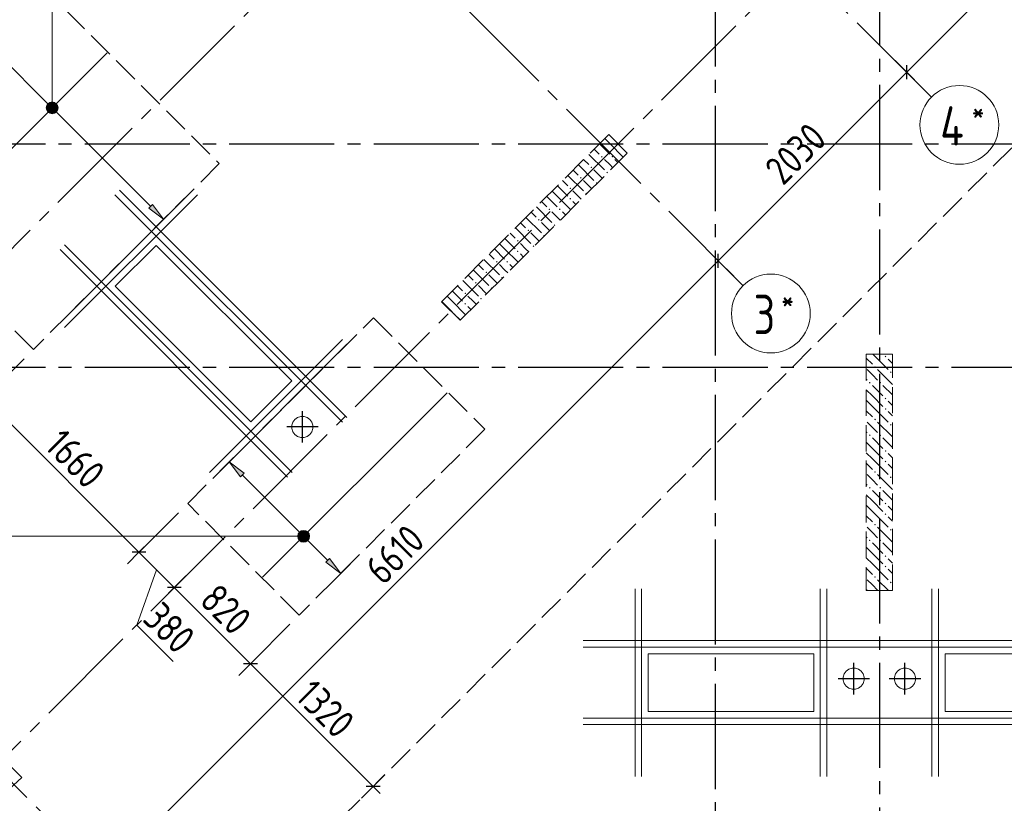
# Model space of a CAD drawing. Header units: millimetres. Extents: x 0 to 43617, y 0 to 59400.
# Tile 9 of 24: x 16529 to 24025, y 14011 to 19977. Entities that reach past the tile are written whole.
import ezdxf

# ---------------------------------------------------------------- set-up
doc = ezdxf.new("R2010")
doc.units = ezdxf.units.MM
doc.linetypes.add('______2', pattern=[270, 200, -70])
doc.linetypes.add('______5', pattern=[1100, 800, -100, 100, -100])
for name, color, linetype, lineweight in [('Standard', 7, 'Continuous', 25), ('ДОП Низ по У', 7, 'Continuous', 25), ('ЖБ Перекрытие верхний уровень', 7, 'Continuous', 35), ('ЖБ Пилон', 7, 'Continuous', 35), ('Обрамление проемов стержнями', 7, 'Continuous', 25), ('Оси', 40, '______5', 18), ('Позиционная метка линия выноска', 7, 'Continuous', 13), ('Позиционная метка номер позиции', 7, 'Continuous', 13), ('Примечания', 7, 'Continuous', 25)]:
    doc.layers.add(name, color=color, linetype=linetype, lineweight=lineweight)
doc.styles.add('GOST 2.304-81', font='txt')
doc.styles.add('ISOCPEUR', font='txt')

msp = doc.modelspace()

# ---------------------------------------------------------------- hatches: boundary and pattern name
at = {"layer": 'ДОП Низ по У', "linetype": 'Continuous', "lineweight": 13, "transparency": 33554687}
for points in [[(16739.5, 19315), (16766, 19341.5), (16749, 19331.9)], [(16766, 19341.5), (16739.5, 19315), (16739.5, 19295.9)], [(16766, 19341.5), (16739.5, 19295.9), (16785.1, 19341.5)], [(16785.1, 19341.5), (16739.5, 19295.9), (16749, 19278.9)], [(16785.1, 19341.5), (16749, 19278.9), (16802.1, 19331.9)], [(16802.1, 19331.9), (16749, 19278.9), (16766, 19269.4)], [(16802.1, 19331.9), (16766, 19269.4), (16811.6, 19315)], [(16811.6, 19315), (16766, 19269.4), (16785.1, 19269.4)], [(16811.6, 19315), (16785.1, 19269.4), (16811.6, 19295.9)], [(16811.6, 19295.9), (16785.1, 19269.4), (16802.1, 19278.9)], [(17510.9, 18541.7), (17624.1, 18456.9), (17539.2, 18570)], [(18654, 16053.5), (18680.5, 16080), (18663.6, 16070.5)], [(18680.5, 16080), (18654, 16053.5), (18654, 16034.4)], [(18680.5, 16080), (18654, 16034.4), (18699.6, 16080)], [(18699.6, 16080), (18654, 16034.4), (18663.6, 16017.4)], [(18699.6, 16080), (18663.6, 16017.4), (18716.6, 16070.5)], [(18716.6, 16070.5), (18663.6, 16017.4), (18680.5, 16007.9)], [(18716.6, 16070.5), (18680.5, 16007.9), (18726.2, 16053.5)], [(18726.2, 16053.5), (18680.5, 16007.9), (18699.6, 16007.9)], [(18726.2, 16053.5), (18699.6, 16007.9), (18726.2, 16034.4)], [(18726.2, 16034.4), (18699.6, 16007.9), (18716.6, 16017.4)], [(18859.8, 15846), (18972.9, 15761.1), (18888.1, 15874.2)]]:
    msp.add_hatch(color=7, dxfattribs=at).paths.add_polyline_path(points)
msp.add_hatch(color=7, dxfattribs=at).paths.add_polyline_path([(18209.3, 16496.5), (18124.4, 16609.6), (18237.5, 16524.8)], flags=16)
at = {"layer": 'ЖБ Пилон', "linetype": 'Continuous', "lineweight": 18, "transparency": 33554687}
for points in [[(20954.4, 18933.1), (20960.9, 18939.6), (20967.4, 18933.1), (20960.9, 18926.6)], [(21034.5, 18933.1), (21040.9, 18939.6), (21047.4, 18933.1), (21040.9, 18926.6)], [(20874.5, 18853.1), (20881, 18859.6), (20887.5, 18853.1), (20881, 18846.6)], [(20994.5, 18813.1), (21001, 18819.6), (21007.2, 18813.4), (21000.7, 18806.9)], [(20794.5, 18773.1), (20801, 18779.6), (20807.5, 18773.1), (20801, 18766.6)], [(20714.5, 18693.1), (20721, 18699.6), (20727.4, 18693.1), (20721, 18686.6)], [(20914.5, 18733.1), (20921, 18739.6), (20927.2, 18733.4), (20920.7, 18726.9)], [(20714.5, 18613.1), (20721, 18619.6), (20727.4, 18613.1), (20721, 18606.6)], [(20834.5, 18653.1), (20840.9, 18659.6), (20847.2, 18653.4), (20840.7, 18646.9)], [(20554.4, 18533.1), (20560.9, 18539.6), (20567.4, 18533.1), (20560.9, 18526.6)], [(20634.5, 18533.1), (20640.9, 18539.6), (20647.4, 18533.1), (20640.9, 18526.6)], [(20474.5, 18453.1), (20481, 18459.6), (20487.5, 18453.1), (20481, 18446.6)], [(20394.5, 18373.1), (20401, 18379.6), (20407.5, 18373.1), (20401, 18366.6)], [(20594.5, 18413.1), (20601, 18419.6), (20607.2, 18413.4), (20600.7, 18406.9)], [(20314.5, 18293.1), (20321, 18299.6), (20327.4, 18293.1), (20321, 18286.6)], [(20514.5, 18333.1), (20521, 18339.6), (20527.2, 18333.4), (20520.7, 18326.9)], [(20314.5, 18213.1), (20321, 18219.6), (20327.4, 18213.1), (20321, 18206.6)], [(20434.5, 18253.1), (20440.9, 18259.6), (20447.2, 18253.4), (20440.7, 18246.9)], [(20154.4, 18133.1), (20160.9, 18139.6), (20167.4, 18133.1), (20160.9, 18126.6)], [(20234.5, 18133.1), (20240.9, 18139.6), (20247.4, 18133.1), (20240.9, 18126.6)], [(20074.5, 18053.1), (20081, 18059.6), (20087.5, 18053.1), (20081, 18046.6)], [(20194.5, 18013.1), (20201, 18019.6), (20207.2, 18013.4), (20200.7, 18006.9)], [(19994.5, 17973.1), (20001, 17979.6), (20007.5, 17973.1), (20001, 17966.6)], [(20114.5, 17933.1), (20121, 17939.6), (20127.2, 17933.4), (20120.7, 17926.9)], [(19914.5, 17893.1), (19921, 17899.6), (19927.4, 17893.1), (19921, 17886.6)], [(20034.5, 17853.1), (20040.9, 17859.6), (20047.2, 17853.4), (20040.7, 17846.9)], [(19914.5, 17813.1), (19921, 17819.6), (19927.4, 17813.1), (19921, 17806.6)], [(19835.6, 17734.2), (19840.9, 17739.6), (19847.4, 17733.1), (19842.1, 17727.7)], [(23114.5, 17413.1), (23121, 17419.6), (23127.4, 17413.1), (23121, 17406.6)], [(23034.5, 17333.1), (23040.9, 17339.6), (23047.4, 17333.1), (23040.9, 17326.6)], [(23154.4, 17293.1), (23160.9, 17299.6), (23167.4, 17293.1), (23160.9, 17286.6)], [(22994.5, 17213.1), (23001, 17219.6), (23007.5, 17213.1), (23001, 17206.6)], [(23074.5, 17213.1), (23081, 17219.6), (23087.5, 17213.1), (23081, 17206.6)], [(23114.5, 17093.1), (23121, 17099.6), (23127.4, 17093.1), (23121, 17086.6)], [(23114.5, 17013.1), (23121, 17019.6), (23127.4, 17013.1), (23121, 17006.6)], [(23034.5, 16933.1), (23040.9, 16939.6), (23047.4, 16933.1), (23040.9, 16926.6)], [(23154.4, 16893.1), (23160.9, 16899.6), (23167.4, 16893.1), (23160.9, 16886.6)], [(22994.5, 16813.1), (23001, 16819.6), (23007.5, 16813.1), (23001, 16806.6)], [(23074.5, 16813.1), (23081, 16819.6), (23087.5, 16813.1), (23081, 16806.6)], [(23114.5, 16693.1), (23121, 16699.6), (23127.4, 16693.1), (23121, 16686.6)], [(23114.5, 16613.1), (23121, 16619.6), (23127.4, 16613.1), (23121, 16606.6)], [(23034.5, 16533.1), (23040.9, 16539.6), (23047.4, 16533.1), (23040.9, 16526.6)], [(23154.4, 16493.1), (23160.9, 16499.6), (23167.4, 16493.1), (23160.9, 16486.6)], [(22994.5, 16413.1), (23001, 16419.6), (23007.5, 16413.1), (23001, 16406.6)], [(23074.5, 16413.1), (23081, 16419.6), (23087.5, 16413.1), (23081, 16406.6)], [(23114.5, 16293.1), (23121, 16299.6), (23127.4, 16293.1), (23121, 16286.6)], [(23114.5, 16213.1), (23121, 16219.6), (23127.4, 16213.1), (23121, 16206.6)], [(23034.5, 16133.1), (23040.9, 16139.6), (23047.4, 16133.1), (23040.9, 16126.6)], [(23154.4, 16093.1), (23160.9, 16099.6), (23167.4, 16093.1), (23160.9, 16086.6)], [(22994.5, 16013.1), (23001, 16019.6), (23007.5, 16013.1), (23001, 16006.6)], [(23074.5, 16013.1), (23081, 16019.6), (23087.5, 16013.1), (23081, 16006.6)], [(23114.5, 15893.1), (23121, 15899.6), (23127.4, 15893.1), (23121, 15886.6)], [(23114.5, 15813.1), (23121, 15819.6), (23127.4, 15813.1), (23121, 15806.6)], [(23034.5, 15733.1), (23040.9, 15739.6), (23047.4, 15733.1), (23040.9, 15726.6)], [(23154.4, 15693.1), (23160.9, 15699.6), (23167.4, 15693.1), (23160.9, 15686.6)]]:
    msp.add_hatch(color=7, dxfattribs=at).paths.add_polyline_path(points, flags=16)
at = {"layer": 'Позиционная метка номер позиции', "linetype": 'Continuous', "lineweight": 13, "transparency": 33554687}
for points in [[(16736.8, 19327.9), (16814.2, 19327.9), (16798, 19344.1)], [(16736.8, 19327.9), (16798, 19344.1), (16753, 19344.1)], [(16753, 19344.1), (16798, 19344.1), (16775.5, 19350.4)], [(16730.5, 19305.4), (16820.5, 19305.4), (16814.2, 19327.9)], [(16730.5, 19305.4), (16814.2, 19327.9), (16736.8, 19327.9)], [(16736.8, 19282.9), (16820.5, 19305.4), (16730.5, 19305.4)], [(16736.8, 19282.9), (16814.2, 19282.9), (16820.5, 19305.4)], [(16753, 19266.7), (16814.2, 19282.9), (16736.8, 19282.9)], [(16753, 19266.7), (16798, 19266.7), (16814.2, 19282.9)], [(16798, 19266.7), (16753, 19266.7), (16775.5, 19260.4)], [(18651.4, 16021.5), (18651.4, 16066.5), (18645.1, 16044)], [(18667.6, 16005.2), (18667.6, 16082.7), (18651.4, 16066.5)], [(18667.6, 16005.2), (18651.4, 16066.5), (18651.4, 16021.5)], [(18690.1, 15999), (18690.1, 16089), (18667.6, 16082.7)], [(18690.1, 15999), (18667.6, 16082.7), (18667.6, 16005.2)], [(18712.6, 16005.2), (18712.6, 16082.7), (18690.1, 16089)], [(18712.6, 16005.2), (18690.1, 16089), (18690.1, 15999)], [(18728.8, 16021.5), (18728.8, 16066.5), (18712.6, 16082.7)], [(18728.8, 16021.5), (18712.6, 16082.7), (18712.6, 16005.2)], [(18728.8, 16066.5), (18728.8, 16021.5), (18735.1, 16044)]]:
    msp.add_hatch(color=7, dxfattribs=at).paths.add_polyline_path(points)

# ---------------------------------------------------------------- linework, layer by layer
at = {"layer": 'Standard', "color": 7, "linetype": 'Continuous', "lineweight": 13, "transparency": 33554687}
for p, q in [((23281.9, 19577), (28981.2, 25276.3)), ((21846.5, 18141.6), (23281.9, 19577)), ((17172.5, 13467.6), (21846.5, 18141.6)), ((17437, 15922.2), (16263.2, 17096.1)), ((17705.8, 15653.4), (17437, 15922.2)), ((17571.4, 15787.8), (17420.6, 15368.2)), ((18285.6, 15073.7), (17705.8, 15653.4)), ((17420.6, 15368.2), (17697.1, 15091.8)), ((19219.8, 14139.5), (19272.8, 14086.4))]:
    msp.add_line(p, q, dxfattribs=at)
at = {"layer": 'Standard', "color": 251, "linetype": 'Continuous', "lineweight": -3, "true_color": 0x656565, "transparency": 33554687}
for p, q in [((23281.9, 19577), (23193.5, 19665.4)), ((23281.9, 19577), (23370.3, 19488.7)), ((23281.9, 19577), (23400.5, 19458.5)), ((21846.5, 18141.6), (21758.1, 18230)), ((21846.5, 18141.6), (21934.9, 18053.2)), ((21846.5, 18141.6), (21965, 18023.1)), ((17437, 15922.2), (17525.4, 16010.6)), ((17437, 15922.2), (17348.6, 15833.9)), ((17705.8, 15653.4), (17794.2, 15741.8)), ((17705.8, 15653.4), (17617.4, 15565.1)), ((17705.8, 15653.4), (17705.8, 15653.4)), ((18285.6, 15073.7), (18373.9, 15162.1)), ((18285.6, 15073.7), (18197.2, 14985.3)), ((19219.8, 14139.5), (19308.2, 14227.9)), ((19219.8, 14139.5), (19131.4, 14051.1)), ((19219.8, 14139.5), (19230.3, 14150))]:
    msp.add_line(p, q, dxfattribs=at)
at = {"layer": 'Standard', "color": 7, "linetype": 'Continuous', "lineweight": 25, "transparency": 33554687}
for p, q in [((23281.9, 19524), (23281.9, 19630.1)), ((21846.5, 18088.6), (21846.5, 18194.6)), ((17490.1, 15922.2), (17384, 15922.2)), ((17758.9, 15653.4), (17652.8, 15653.4)), ((18338.6, 15073.7), (18232.5, 15073.7)), ((19272.8, 14139.5), (19166.8, 14139.5))]:
    msp.add_line(p, q, dxfattribs=at)
at = {"layer": 'Standard', "color": 8, "linetype": '______5', "lineweight": -3, "transparency": 33554687}
for p, q in [((18681.1, 16756.9), (18681.1, 16995.9)), ((18800.6, 16876.4), (18561.6, 16876.4)), ((22879, 14840.5), (22879, 15079.5)), ((23269, 14840.5), (23269, 15079.5)), ((22998.5, 14960), (22759.5, 14960)), ((23388.5, 14960), (23149.5, 14960))]:
    msp.add_line(p, q, dxfattribs=at)
at = {"layer": 'Standard', "color": 251, "linetype": 'Continuous', "lineweight": -3, "true_color": 0x656565, "transparency": 33554687}
for points in [[(16263.2, 17096.1), (16275.2, 17108.1), (16275.2, 17108.1), (16275.2, 17108.1), (16275.2, 17108.1), (16275.2, 17108.1), (16275.2, 17108.1), (16275.2, 17108.1), (16275.2, 17108.1), (16563.3, 17396.1)], [(17437, 15922.2), (17449, 15934.3), (17449, 15934.3), (17449, 15934.3), (17449, 15934.3), (17449, 15934.3), (17449, 15934.3), (17449, 15934.3), (17449, 15934.3), (17449, 15934.3), (17449, 15934.3), (17737.1, 16222.3)], [(18285.6, 15073.7), (18297.6, 15085.7), (18297.6, 15085.7), (18297.6, 15085.7), (18297.6, 15085.7), (18297.6, 15085.7), (18297.6, 15085.7), (18297.6, 15085.7), (18297.6, 15085.7), (18297.6, 15085.7), (18297.6, 15085.7), (18297.6, 15085.7), (18297.6, 15085.7), (18585.7, 15373.8)]]:
    msp.add_lwpolyline(points, dxfattribs=at)
at = {"layer": 'Standard', "color": 7, "linetype": 'Continuous', "lineweight": 13, "transparency": 33554687}
msp.add_lwpolyline([(19219.8, 14139.5), (18418.8, 14940.4), (18418.8, 14940.4), (18285.6, 15073.7)], dxfattribs=at)
at = {"layer": 'ДОП Низ по У', "color": 251, "linetype": 'Continuous', "lineweight": 13, "true_color": 0x494949, "transparency": 33554687}
for p, q in [((15601.8, 20479.2), (16754.3, 19326.6)), ((16749, 19278.9), (16749, 19278.9)), ((16796.8, 19284.2), (17525.1, 18555.9)), ((16802.1, 19331.9), (16802.1, 19331.9)), ((17539.2, 18570), (17510.9, 18541.7)), ((17510.9, 18541.7), (17624.1, 18456.9)), ((17624.1, 18456.9), (17539.2, 18570)), ((17624.1, 18456.9), (17694.8, 18527.6)), ((17624.1, 18456.9), (17553.4, 18386.2)), ((17624.1, 18456.9), (17624.1, 18456.9)), ((18124.4, 16609.6), (18195.1, 16680.3)), ((18124.4, 16609.6), (18053.7, 16538.9)), ((18124.4, 16609.6), (18237.5, 16524.8)), ((18209.3, 16496.5), (18124.4, 16609.6)), ((18124.4, 16609.6), (18124.4, 16609.6)), ((18237.5, 16524.8), (18209.3, 16496.5)), ((18223.4, 16510.6), (18668.9, 16065.2)), ((18716.6, 16070.5), (18716.6, 16070.5)), ((18663.6, 16017.4), (18663.6, 16017.4)), ((18711.3, 16022.7), (18873.9, 15860.1)), ((18888.1, 15874.2), (18859.8, 15846)), ((18859.8, 15846), (18972.9, 15761.1)), ((18972.9, 15761.1), (18888.1, 15874.2)), ((18972.9, 15761.1), (19043.6, 15831.8)), ((18972.9, 15761.1), (18902.2, 15690.4)), ((18972.9, 15761.1), (18972.9, 15761.1))]:
    msp.add_line(p, q, dxfattribs=at)
at = {"layer": 'ДОП Низ по У', "color": 7, "linetype": 'Continuous', "lineweight": 18, "transparency": 33554687}
for p, q in [((17195.5, 19725.3), (15789.7, 18319.6)), ((19783.5, 17137.3), (18377.8, 15731.6))]:
    msp.add_line(p, q, dxfattribs=at)
at = {"layer": 'ДОП Низ по У', "color": 251, "linetype": 'Continuous', "lineweight": 13, "true_color": 0x494949, "transparency": 33554687}
for centre in [(16775.5, 19305.4), (18690.1, 16044)]:
    msp.add_circle(centre, 37.5, dxfattribs=at)
at = {"layer": 'ЖБ Перекрытие верхний уровень', "color": 7, "linetype": 'Continuous', "lineweight": 18, "transparency": 33554687}
for p, q in [((17567.4, 18258.8), (17256.3, 17947.7)), ((18599.8, 17226.4), (17567.4, 18258.8)), ((17256.3, 17947.7), (18288.7, 16915.3)), ((18288.7, 16915.3), (18599.8, 17226.4)), ((18644.5, 16948.3), (18624.1, 16933.4)), ((18668.5, 16956.1), (18644.5, 16948.3)), ((18693.7, 16956.1), (18668.5, 16956.1)), ((18717.7, 16948.3), (18693.7, 16956.1)), ((18738.1, 16933.4), (18717.7, 16948.3)), ((18609.2, 16913), (18601.4, 16889)), ((18601.4, 16889), (18601.4, 16863.8)), ((18624.1, 16933.4), (18609.2, 16913)), ((18753, 16913), (18738.1, 16933.4)), ((18760.8, 16889), (18753, 16913)), ((18760.8, 16863.8), (18760.8, 16889)), ((18601.4, 16863.8), (18609.2, 16839.8)), ((18609.2, 16839.8), (18624.1, 16819.4)), ((18624.1, 16819.4), (18644.5, 16804.5)), ((18644.5, 16804.5), (18668.5, 16796.7)), ((18668.5, 16796.7), (18693.7, 16796.7)), ((18693.7, 16796.7), (18717.7, 16804.5)), ((18717.7, 16804.5), (18738.1, 16819.4)), ((18738.1, 16819.4), (18753, 16839.8)), ((18753, 16839.8), (18760.8, 16863.8)), ((22574, 15150), (21314, 15150)), ((21314, 15150), (21314, 14710)), ((22574, 14710), (22574, 15150)), ((24834, 15150), (23574, 15150)), ((23574, 15150), (23574, 14710)), ((22807.1, 14996.6), (22799.3, 14972.6)), ((22822, 15017), (22807.1, 14996.6)), ((22842.4, 15031.9), (22822, 15017)), ((22866.4, 15039.7), (22842.4, 15031.9)), ((22891.6, 15039.7), (22866.4, 15039.7)), ((22915.6, 15031.9), (22891.6, 15039.7)), ((22936, 15017), (22915.6, 15031.9)), ((22950.9, 14996.6), (22936, 15017)), ((22958.7, 14972.6), (22950.9, 14996.6)), ((23197.1, 14996.6), (23189.3, 14972.6)), ((23212, 15017), (23197.1, 14996.6)), ((23232.4, 15031.9), (23212, 15017)), ((23256.4, 15039.7), (23232.4, 15031.9)), ((23281.6, 15039.7), (23256.4, 15039.7)), ((23305.6, 15031.9), (23281.6, 15039.7)), ((23326, 15017), (23305.6, 15031.9)), ((23340.9, 14996.6), (23326, 15017)), ((23348.7, 14972.6), (23340.9, 14996.6)), ((22799.3, 14972.6), (22799.3, 14947.4)), ((22799.3, 14947.4), (22807.1, 14923.4)), ((22807.1, 14923.4), (22822, 14903)), ((22936, 14903), (22950.9, 14923.4)), ((22950.9, 14923.4), (22958.7, 14947.4)), ((22958.7, 14947.4), (22958.7, 14972.6)), ((23189.3, 14972.6), (23189.3, 14947.4)), ((23189.3, 14947.4), (23197.1, 14923.4)), ((23197.1, 14923.4), (23212, 14903)), ((23326, 14903), (23340.9, 14923.4)), ((23340.9, 14923.4), (23348.7, 14947.4)), ((23348.7, 14947.4), (23348.7, 14972.6)), ((22822, 14903), (22842.4, 14888.1)), ((22842.4, 14888.1), (22866.4, 14880.3)), ((22866.4, 14880.3), (22891.6, 14880.3)), ((22891.6, 14880.3), (22915.6, 14888.1)), ((22915.6, 14888.1), (22936, 14903)), ((23212, 14903), (23232.4, 14888.1)), ((23232.4, 14888.1), (23256.4, 14880.3)), ((23256.4, 14880.3), (23281.6, 14880.3)), ((23281.6, 14880.3), (23305.6, 14888.1)), ((23305.6, 14888.1), (23326, 14903)), ((21314, 14710), (22574, 14710)), ((23574, 14710), (24834, 14710))]:
    msp.add_line(p, q, dxfattribs=at)
at = {"layer": 'ЖБ Пилон', "color": 253, "linetype": '______2', "lineweight": 13, "true_color": 0xa0a0a0, "transparency": 33554687}
for p, q in [((21013.2, 19102.2), (19740.4, 17829.4)), ((21154.6, 18960.8), (21013.2, 19102.2)), ((19881.8, 17688), (21154.6, 18960.8)), ((19740.4, 17829.4), (19881.8, 17688)), ((22974, 17430), (22974, 15630)), ((23174, 17430), (22974, 17430)), ((23174, 15630), (23174, 17430)), ((22974, 15630), (23174, 15630))]:
    msp.add_line(p, q, dxfattribs=at)
at = {"layer": 'ЖБ Пилон', "color": 9, "linetype": 'Continuous', "lineweight": 18, "true_color": 0xc7c7c7, "transparency": 33554687}
for p, q in [((20982.5, 19071.5), (21021, 19033.1)), ((20902.5, 18991.5), (20940.9, 18953.1)), ((20942.5, 19031.5), (21021, 18953.1)), ((21021, 19033.1), (21124, 18930.1)), ((20822.5, 18911.5), (20860.9, 18873.1)), ((20862.5, 18951.5), (20981, 18833.1)), ((21021, 18873.1), (20981, 18913.1)), ((21060.9, 18913.1), (21084, 18890.1)), ((20742.5, 18831.5), (20781, 18793.1)), ((20782.5, 18871.5), (20901, 18753.1)), ((20964, 18770.1), (20901, 18833.1)), ((21044, 18850.1), (21021, 18873.1)), ((20662.5, 18751.5), (20701, 18713.1)), ((20702.5, 18791.5), (20821, 18673.1)), ((20884, 18690.1), (20821, 18753.1)), ((20582.5, 18671.5), (20621, 18633.1)), ((20622.5, 18711.5), (20701, 18633.1)), ((20781, 18633.1), (20740.9, 18673.1)), ((20542.5, 18631.5), (20621, 18553.1)), ((20621, 18633.1), (20724, 18530.1)), ((20740.9, 18593.1), (20764, 18570.1)), ((20804, 18610.1), (20781, 18633.1)), ((20462.5, 18551.5), (20581, 18433.1)), ((20502.5, 18591.5), (20540.9, 18553.1)), ((20382.5, 18471.5), (20501, 18353.1)), ((20422.5, 18511.5), (20460.9, 18473.1)), ((20621, 18473.1), (20581, 18513.1)), ((20644, 18450.1), (20621, 18473.1)), ((20660.9, 18513.1), (20684, 18490.1)), ((20302.5, 18391.5), (20421, 18273.1)), ((20342.5, 18431.5), (20381, 18393.1)), ((20564, 18370.1), (20501, 18433.1)), ((20222.5, 18311.5), (20301, 18233.1)), ((20262.5, 18351.5), (20301, 18313.1)), ((20484, 18290.1), (20421, 18353.1)), ((20142.5, 18231.5), (20221, 18153.1)), ((20182.5, 18271.5), (20221, 18233.1)), ((20221, 18233.1), (20324, 18130.1)), ((20381, 18233.1), (20340.9, 18273.1)), ((20404, 18210.1), (20381, 18233.1)), ((20062.5, 18151.5), (20181, 18033.1)), ((20102.5, 18191.5), (20140.9, 18153.1)), ((20340.9, 18193.1), (20364, 18170.1)), ((19982.5, 18071.5), (20101, 17953.1)), ((20022.5, 18111.5), (20060.9, 18073.1)), ((20221, 18073.1), (20181, 18113.1)), ((20244, 18050.1), (20221, 18073.1)), ((20260.9, 18113.1), (20284, 18090.1)), ((19942.5, 18031.5), (19981, 17993.1)), ((20164, 17970.1), (20101, 18033.1)), ((19862.5, 17951.5), (19901, 17913.1)), ((19902.5, 17991.5), (20021, 17873.1)), ((20084, 17890.1), (20021, 17953.1)), ((19782.5, 17871.5), (19821, 17833.1)), ((19822.5, 17911.5), (19901, 17833.1)), ((19981, 17833.1), (19940.9, 17873.1)), ((19742.5, 17831.5), (19821, 17753.1)), ((19821, 17833.1), (19924, 17730.1)), ((19940.9, 17793.1), (19964, 17770.1)), ((20004, 17810.1), (19981, 17833.1)), ((19860.9, 17713.1), (19884, 17690.1)), ((22974, 17400.1), (23021, 17353.1)), ((23024.1, 17430), (23140.9, 17313.1)), ((23140.9, 17393.1), (23174, 17360.1)), ((23021, 17273.1), (22981, 17313.1)), ((23060.9, 17233.1), (23021, 17273.1)), ((23060.9, 17313.1), (23174, 17200.1)), ((22974, 17240.1), (22981, 17233.1)), ((23021, 17193.1), (23101, 17113.1)), ((23101, 17193.1), (23174, 17120.1)), ((23021, 17113.1), (22974, 17160.1)), ((23021, 17113.1), (23101, 17033.1)), ((22974, 17080.1), (23021, 17033.1)), ((23021, 17033.1), (23140.9, 16913.1)), ((23174, 17040.1), (23140.9, 17073.1)), ((22974, 17000.1), (23021, 16953.1)), ((23140.9, 16993.1), (23174, 16960.1)), ((23021, 16873.1), (22981, 16913.1)), ((23060.9, 16833.1), (23021, 16873.1)), ((23060.9, 16913.1), (23174, 16800.1)), ((22974, 16840.1), (22981, 16833.1)), ((23021, 16793.1), (23101, 16713.1)), ((23101, 16793.1), (23174, 16720.1)), ((23021, 16713.1), (22974, 16760.1)), ((22974, 16680.1), (23021, 16633.1)), ((23021, 16713.1), (23101, 16633.1)), ((23174, 16640.1), (23140.9, 16673.1)), ((22974, 16600.1), (23021, 16553.1)), ((23021, 16633.1), (23140.9, 16513.1)), ((23140.9, 16593.1), (23174, 16560.1)), ((23021, 16473.1), (22981, 16513.1)), ((23060.9, 16513.1), (23174, 16400.1)), ((22974, 16440.1), (22981, 16433.1)), ((23060.9, 16433.1), (23021, 16473.1)), ((23021, 16313.1), (22974, 16360.1)), ((23021, 16393.1), (23101, 16313.1)), ((23101, 16393.1), (23174, 16320.1)), ((22974, 16280.1), (23021, 16233.1)), ((23021, 16313.1), (23101, 16233.1)), ((23174, 16240.1), (23140.9, 16273.1)), ((22974, 16200.1), (23021, 16153.1)), ((23021, 16233.1), (23140.9, 16113.1)), ((23140.9, 16193.1), (23174, 16160.1)), ((23021, 16073.1), (22981, 16113.1)), ((23060.9, 16033.1), (23021, 16073.1)), ((23060.9, 16113.1), (23174, 16000.1)), ((22974, 16040.1), (22981, 16033.1)), ((23021, 15993.1), (23101, 15913.1)), ((23101, 15993.1), (23174, 15920.1)), ((23021, 15913.1), (22974, 15960.1)), ((23021, 15913.1), (23101, 15833.1)), ((22974, 15880.1), (23021, 15833.1)), ((23021, 15833.1), (23140.9, 15713.1)), ((23174, 15840.1), (23140.9, 15873.1)), ((22974, 15800.1), (23021, 15753.1)), ((23140.9, 15793.1), (23174, 15760.1)), ((23021, 15673.1), (22981, 15713.1)), ((23060.9, 15633.1), (23021, 15673.1)), ((23060.9, 15713.1), (23144.1, 15630)), ((22974, 15640.1), (22981, 15633.1))]:
    msp.add_line(p, q, dxfattribs=at)
at = {"layer": 'Обрамление проемов стержнями', "color": 7, "linetype": 'Continuous', "lineweight": 18, "transparency": 33554687}
for p, q in [((16835.6, 17668.4), (17846.7, 18679.5)), ((16835.6, 17668.4), (17846.7, 18679.5)), ((17288.1, 18679.5), (19020.5, 16947.1)), ((17288.1, 18679.5), (19020.5, 16947.1)), ((16870.9, 17633), (17882.1, 18644.2)), ((16870.9, 17633), (17882.1, 18644.2)), ((17252.8, 18644.2), (18985.2, 16911.8)), ((17252.8, 18644.2), (18985.2, 16911.8)), ((16835.6, 18227), (18568, 16494.6)), ((16835.6, 18227), (18568, 16494.6)), ((16870.9, 18262.4), (18603.3, 16529.9)), ((16870.9, 18262.4), (18603.3, 16529.9)), ((17974, 16529.9), (18985.2, 17541.1)), ((17974, 16529.9), (18985.2, 17541.1)), ((18009.4, 16494.6), (19020.5, 17505.7)), ((18009.4, 16494.6), (19020.5, 17505.7)), ((21214, 14215), (21214, 15645)), ((21214, 14215), (21214, 15645)), ((21264, 14215), (21264, 15645)), ((21264, 14215), (21264, 15645)), ((22623.9, 14215), (22623.9, 15645)), ((22623.9, 14215), (22623.9, 15645)), ((22673.9, 14215), (22673.9, 15645)), ((22673.9, 14215), (22673.9, 15645)), ((23474, 14215), (23474, 15645)), ((23474, 14215), (23474, 15645)), ((23524, 14215), (23524, 15645)), ((23524, 14215), (23524, 15645)), ((25328.9, 15250), (20819, 15250)), ((25328.9, 15250), (20819, 15250)), ((25328.9, 15200), (20819, 15200)), ((25328.9, 15200), (20819, 15200)), ((25328.9, 14660), (20819, 14660)), ((25328.9, 14660), (20819, 14660)), ((25328.9, 14610), (20819, 14610)), ((25328.9, 14610), (20819, 14610))]:
    msp.add_line(p, q, dxfattribs=at)
at = {"layer": 'Оси', "color": 8, "linetype": '______5', "lineweight": -3, "transparency": 33554687}
for p, q in [((21824, 57820), (21824, 7100)), ((12153.1, 13919.1), (31163, 32929)), ((14415.9, 12363.5), (33072.2, 31019.8)), ((23471.2, 19387.8), (16584.2, 26274.8)), ((22035.7, 17952.4), (15819.6, 24168.5)), ((23074, 22780), (23074, 7100)), ((17361.8, 13278.4), (10922.8, 19717.4)), ((33224, 19030), (4600, 19030)), ((33224, 17330), (4600, 17330))]:
    msp.add_line(p, q, dxfattribs=at)
at = {"layer": 'Оси', "color": 7, "linetype": 'Continuous', "lineweight": 13, "transparency": 33554687}
for centre in [(23683.3, 19175.7), (22247.9, 17740.2)]:
    msp.add_circle(centre, 300, dxfattribs=at)
at = {"layer": 'Позиционная метка линия выноска', "color": 251, "linetype": 'Continuous', "lineweight": 13, "true_color": 0x494949, "transparency": 33554687}
msp.add_lwpolyline([(7974.8, 21025.2), (10507.8, 18478.7), (11391.2, 19362.1), (16546, 14207.3), (15623.2, 13362.3), (18325.5, 10660), (19834, 10660), (19834, 11910), (26554, 11910), (26554, 10660), (29494, 10660), (29494, 11910), (33024, 11910)], dxfattribs=at)
at = {"layer": 'Позиционная метка номер позиции', "color": 7, "linetype": 'Continuous', "lineweight": 13, "transparency": 33554687}
for p, q in [((16775.5, 19350.4), (16775.5, 19350.4)), ((16730.5, 19305.4), (16730.5, 19305.4)), ((16820.5, 19305.4), (16820.5, 19305.4)), ((16775.5, 19260.4), (16775.5, 19260.4)), ((18690.1, 16044), (13888.1, 16044)), ((18645.1, 16044), (18645.1, 16044)), ((18690.1, 16089), (18690.1, 16089)), ((18735.1, 16044), (18735.1, 16044)), ((18690.1, 15999), (18690.1, 15999))]:
    msp.add_line(p, q, dxfattribs=at)
msp.add_lwpolyline([(16775.5, 19305.4), (16775.5, 20435.4), (19275.5, 20435.4)], dxfattribs=at)
for centre in [(16775.5, 19305.4), (18690.1, 16044)]:
    msp.add_circle(centre, 45, dxfattribs=at)
at = {"layer": 'Примечания', "color": 7, "linetype": '______2', "lineweight": 13, "transparency": 33554687}
msp.add_line((29810.4, 24730), (18209.5, 13129.2), dxfattribs=at)
at = {"layer": 'Примечания', "color": 7, "linetype": '______2', "lineweight": 18, "transparency": 33554687}
for p, q in [((15926.9, 21002.4), (18048.2, 18881.1)), ((16634, 17466.9), (14512.7, 19588.2)), ((18048.2, 18881.1), (16634, 17466.9)), ((17807.8, 16293.1), (19222, 17707.3)), ((19222, 17707.3), (20070.6, 16858.7)), ((20070.6, 16858.7), (18656.4, 15444.5)), ((18656.4, 15444.5), (17807.8, 16293.1))]:
    msp.add_line(p, q, dxfattribs=at)

# ---------------------------------------------------------------- texts
at = {"layer": 'Standard', "color": 7, "linetype": 'Continuous', "lineweight": 25, "transparency": 33554687, "char_height": 220, "attachment_point": 7, "style": 'GOST 2.304-81'}
for s, insert, width, rotation in [('2030', (22340.9, 18706.7), 657.05, 45), ('1660', (16708.6, 16721.5), 625.738, 315), ('6610', (19297.2, 15663.1), 625.738, 45), ('820', (17887.3, 15542.7), 531.964, 315), ('380', (17456, 15403.6), 516.405, 315), ('1320', (18616.7, 14813.4), 610.162, 315)]:
    msp.add_mtext(s, dxfattribs=dict(at, insert=insert, width=width, rotation=rotation))
at = {"layer": 'Оси', "color": 7, "linetype": 'Continuous', "lineweight": 25, "transparency": 33554687, "attachment_point": 7, "style": 'ISOCPEUR'}
for s, insert, char_height, width in [('\\W0.80;*', (23776.8, 19193.2), 180, 215.891), ('\\W0.80;4', (23536.8, 19018.2), 300, 359.83), ('\\W0.80;*', (22326.4, 17757.7), 180, 215.909), ('\\W0.78;3', (22116.4, 17582.7), 300, 326.416)]:
    msp.add_mtext(s, dxfattribs=dict(at, insert=insert, char_height=char_height, width=width))

doc.saveas('drawing.dxf')
